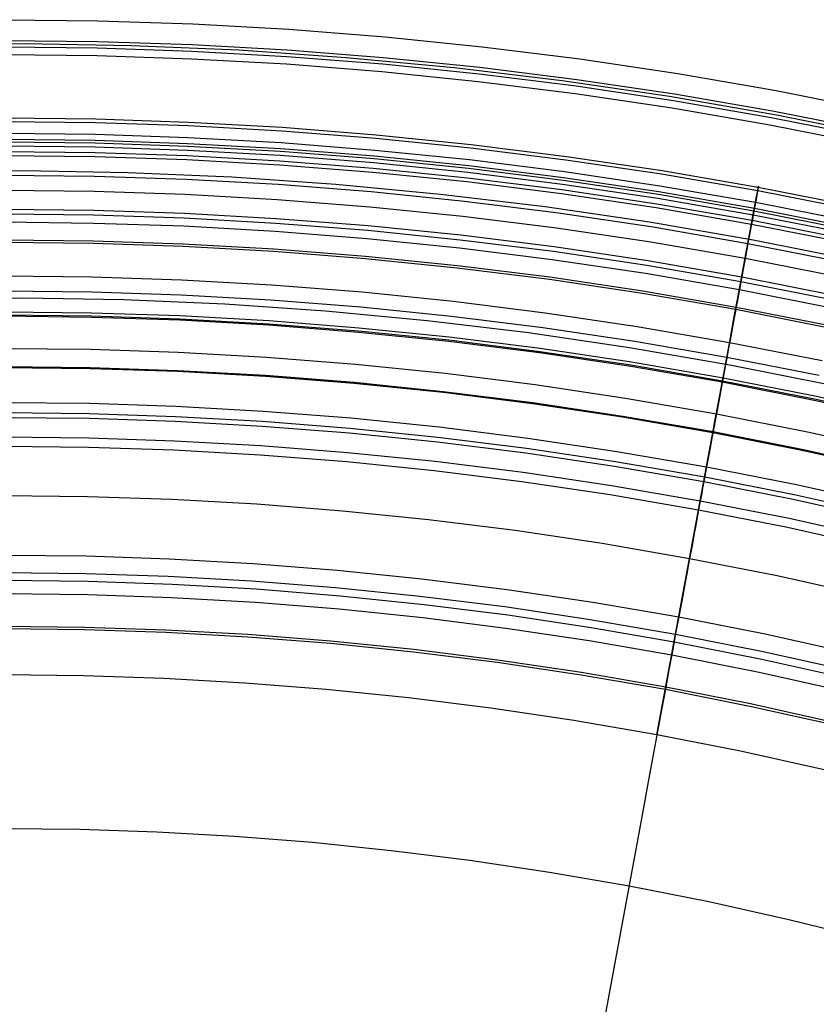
# Model space of a CAD drawing. Header units: millimetres. Extents: x -14 to 488, y -50 to 50.
# Tile 17 of 256: x 106 to 115, y 38 to 50. Entities that reach past the tile are written whole.
import ezdxf

# ---------------------------------------------------------------- set-up
doc = ezdxf.new("R2010")
doc.units = ezdxf.units.MM
doc.header["$MEASUREMENT"] = 0
doc.layers.add('Default', color=7, linetype='Continuous')

msp = doc.modelspace()

# ---------------------------------------------------------------- linework, layer by layer
at = {"layer": 'Default'}
for points in [[(95.594, 49.012), (96.758, 49.241), (97.919, 49.442), (99.075, 49.614), (100.226, 49.758), (101.371, 49.875), (102.508, 49.964), (103.638, 50.028), (104.759, 50.065), (105.871, 50.077), (106.982, 50.065), (108.103, 50.028), (109.233, 49.964), (110.37, 49.875), (111.515, 49.758), (112.666, 49.614), (113.822, 49.442), (114.983, 49.241), (116.147, 49.012)], [(95.644, 48.773), (96.803, 49.001), (97.958, 49.201), (99.108, 49.372), (100.254, 49.516), (101.393, 49.632), (102.525, 49.721), (103.649, 49.784), (104.764, 49.821), (105.871, 49.833), (106.977, 49.821), (108.092, 49.784), (109.216, 49.721), (110.348, 49.632), (111.487, 49.516), (112.633, 49.372), (113.783, 49.201), (114.938, 49.001), (116.097, 48.773)], [(95.66, 48.697), (96.817, 48.925), (97.97, 49.125), (99.119, 49.296), (100.262, 49.439), (101.4, 49.555), (102.53, 49.644), (103.652, 49.707), (104.766, 49.744), (105.871, 49.756), (106.975, 49.744), (108.089, 49.707), (109.211, 49.644), (110.341, 49.555), (111.479, 49.439), (112.622, 49.296), (113.771, 49.125), (114.924, 48.925), (116.081, 48.697)], [(116.25, 48.699), (114.987, 48.952), (113.725, 49.17), (112.457, 49.356), (111.186, 49.509), (109.91, 49.629), (108.646, 49.716), (107.379, 49.77), (106.112, 49.793), (104.845, 49.783), (103.598, 49.741), (102.352, 49.669), (101.108, 49.565), (99.868, 49.43), (98.656, 49.268), (97.449, 49.076), (96.247, 48.854)], [(95.678, 48.61), (96.833, 48.837), (97.984, 49.037), (99.131, 49.207), (100.273, 49.35), (101.408, 49.466), (102.536, 49.555), (103.656, 49.617), (104.768, 49.654), (105.871, 49.667), (106.973, 49.654), (108.085, 49.617), (109.205, 49.555), (110.333, 49.466), (111.469, 49.35), (112.61, 49.207), (113.757, 49.037), (114.908, 48.837), (116.063, 48.61)], [(95.832, 47.877), (96.969, 48.101), (98.103, 48.297), (99.233, 48.465), (100.357, 48.606), (101.475, 48.72), (102.586, 48.808), (103.69, 48.869), (104.785, 48.906), (105.871, 48.918), (106.956, 48.906), (108.051, 48.869), (109.155, 48.808), (110.266, 48.72), (111.384, 48.606), (112.509, 48.465), (113.638, 48.297), (114.772, 48.101), (115.909, 47.877)], [(95.84, 47.838), (96.977, 48.062), (98.11, 48.258), (99.238, 48.426), (100.361, 48.566), (101.479, 48.68), (102.589, 48.768), (103.692, 48.829), (104.786, 48.866), (105.871, 48.878), (106.955, 48.866), (108.05, 48.829), (109.152, 48.768), (110.262, 48.68), (111.38, 48.566), (112.503, 48.426), (113.632, 48.258), (114.765, 48.062), (115.901, 47.838)], [(95.869, 47.7), (97.002, 47.924), (98.132, 48.119), (99.257, 48.287), (100.377, 48.427), (101.491, 48.54), (102.598, 48.628), (103.698, 48.689), (104.789, 48.726), (105.871, 48.738), (106.952, 48.726), (108.043, 48.689), (109.143, 48.628), (110.25, 48.54), (111.364, 48.427), (112.484, 48.287), (113.609, 48.119), (114.739, 47.924), (115.872, 47.7)], [(95.884, 47.631), (97.015, 47.854), (98.143, 48.049), (99.267, 48.217), (100.385, 48.357), (101.498, 48.47), (102.603, 48.557), (103.701, 48.618), (104.79, 48.655), (105.871, 48.667), (106.951, 48.655), (108.04, 48.618), (109.138, 48.557), (110.243, 48.47), (111.356, 48.357), (112.474, 48.217), (113.598, 48.049), (114.726, 47.854), (115.857, 47.631)], [(95.89, 47.6), (97.021, 47.823), (98.148, 48.018), (99.271, 48.185), (100.389, 48.325), (101.501, 48.438), (102.605, 48.525), (103.702, 48.586), (104.791, 48.623), (105.871, 48.635), (106.95, 48.623), (108.039, 48.586), (109.136, 48.525), (110.241, 48.438), (111.352, 48.325), (112.47, 48.185), (113.593, 48.018), (114.72, 47.823), (115.851, 47.6)], [(95.9, 47.554), (97.029, 47.777), (98.155, 47.972), (99.277, 48.139), (100.394, 48.279), (101.505, 48.392), (102.608, 48.479), (103.705, 48.54), (104.792, 48.576), (105.871, 48.588), (106.949, 48.576), (108.037, 48.54), (109.133, 48.479), (110.236, 48.392), (111.347, 48.279), (112.464, 48.139), (113.586, 47.972), (114.712, 47.777), (115.841, 47.554)], [(95.913, 47.489), (97.041, 47.712), (98.166, 47.906), (99.286, 48.073), (100.402, 48.213), (101.511, 48.326), (102.613, 48.413), (103.707, 48.474), (104.794, 48.51), (105.871, 48.522), (106.948, 48.51), (108.034, 48.474), (109.128, 48.413), (110.23, 48.326), (111.34, 48.213), (112.455, 48.073), (113.575, 47.906), (114.7, 47.712), (115.828, 47.489)], [(95.923, 47.444), (97.05, 47.667), (98.173, 47.861), (99.293, 48.028), (100.407, 48.167), (101.515, 48.28), (102.616, 48.367), (103.71, 48.428), (104.795, 48.464), (105.871, 48.476), (106.947, 48.464), (108.032, 48.428), (109.125, 48.367), (110.226, 48.28), (111.334, 48.167), (112.449, 48.028), (113.568, 47.861), (114.691, 47.667), (115.818, 47.444)], [(95.97, 47.218), (97.092, 47.439), (98.21, 47.632), (99.324, 47.798), (100.433, 47.937), (101.536, 48.049), (102.632, 48.136), (103.72, 48.197), (104.8, 48.233), (105.871, 48.245), (106.941, 48.233), (108.021, 48.197), (109.11, 48.136), (110.206, 48.049), (111.308, 47.937), (112.417, 47.798), (113.531, 47.632), (114.649, 47.439), (115.771, 47.218)], [(115.937, 47.232), (114.712, 47.477), (113.488, 47.689), (112.259, 47.869), (111.025, 48.017), (109.789, 48.134), (108.562, 48.218), (107.334, 48.271), (106.105, 48.293), (104.876, 48.283), (103.666, 48.243), (102.458, 48.173), (101.252, 48.072), (100.049, 47.941), (98.874, 47.784), (97.703, 47.598), (96.537, 47.383)], [(115.937, 47.232), (114.712, 47.477), (113.488, 47.689), (112.259, 47.869), (111.025, 48.017), (109.789, 48.134), (108.562, 48.218), (107.334, 48.271), (106.105, 48.293), (104.876, 48.283), (103.666, 48.243), (102.458, 48.173), (101.252, 48.072), (100.049, 47.941), (98.874, 47.784), (97.703, 47.598), (96.537, 47.383)], [(96.007, 47.043), (97.124, 47.263), (98.238, 47.456), (99.348, 47.621), (100.453, 47.759), (101.552, 47.871), (102.644, 47.957), (103.728, 48.018), (104.804, 48.054), (105.871, 48.066), (106.937, 48.054), (108.013, 48.018), (109.098, 47.957), (110.189, 47.871), (111.288, 47.759), (112.393, 47.621), (113.503, 47.456), (114.617, 47.263), (115.734, 47.043)], [(96.053, 46.824), (97.165, 47.044), (98.274, 47.235), (99.379, 47.4), (100.478, 47.538), (101.572, 47.649), (102.659, 47.734), (103.738, 47.795), (104.809, 47.831), (105.871, 47.842), (106.932, 47.831), (108.003, 47.795), (109.083, 47.734), (110.169, 47.649), (111.263, 47.538), (112.363, 47.4), (113.467, 47.235), (114.576, 47.044), (115.688, 46.824)], [(96.064, 46.77), (97.175, 46.989), (98.283, 47.18), (99.386, 47.345), (100.484, 47.482), (101.577, 47.593), (102.662, 47.679), (103.74, 47.739), (104.81, 47.775), (105.871, 47.787), (106.931, 47.775), (108.001, 47.739), (109.079, 47.679), (110.164, 47.593), (111.257, 47.482), (112.355, 47.345), (113.458, 47.18), (114.566, 46.989), (115.677, 46.77)], [(96.084, 46.676), (97.193, 46.895), (98.298, 47.086), (99.399, 47.25), (100.495, 47.387), (101.585, 47.498), (102.669, 47.583), (103.744, 47.644), (104.812, 47.679), (105.871, 47.691), (106.929, 47.679), (107.997, 47.644), (109.072, 47.583), (110.156, 47.498), (111.246, 47.387), (112.342, 47.25), (113.443, 47.086), (114.549, 46.895), (115.657, 46.676)], [(96.127, 46.471), (97.231, 46.688), (98.331, 46.879), (99.428, 47.042), (100.519, 47.179), (101.604, 47.289), (102.683, 47.374), (103.754, 47.434), (104.817, 47.469), (105.871, 47.481), (106.924, 47.469), (107.987, 47.434), (109.058, 47.374), (110.137, 47.289), (111.222, 47.179), (112.314, 47.042), (113.41, 46.879), (114.51, 46.688), (115.614, 46.471)], [(96.133, 46.444), (97.236, 46.662), (98.336, 46.852), (99.431, 47.015), (100.522, 47.152), (101.607, 47.262), (102.685, 47.347), (103.755, 47.407), (104.817, 47.442), (105.871, 47.454), (106.924, 47.442), (107.986, 47.407), (109.057, 47.347), (110.135, 47.262), (111.219, 47.152), (112.31, 47.015), (113.406, 46.852), (114.505, 46.662), (115.609, 46.444)], [(96.214, 46.055), (97.308, 46.271), (98.399, 46.46), (99.485, 46.621), (100.567, 46.757), (101.642, 46.866), (102.711, 46.95), (103.773, 47.01), (104.826, 47.045), (105.871, 47.057), (106.915, 47.045), (107.968, 47.01), (109.03, 46.95), (110.099, 46.866), (111.174, 46.757), (112.256, 46.621), (113.342, 46.46), (114.433, 46.271), (115.527, 46.055)], [(96.214, 46.055), (97.308, 46.271), (98.399, 46.46), (99.485, 46.621), (100.567, 46.757), (101.642, 46.866), (102.711, 46.95), (103.773, 47.01), (104.826, 47.045), (105.871, 47.057), (106.915, 47.045), (107.968, 47.01), (109.03, 46.95), (110.099, 46.866), (111.174, 46.757), (112.256, 46.621), (113.342, 46.46), (114.433, 46.271), (115.527, 46.055)], [(96.251, 45.882), (97.34, 46.097), (98.427, 46.284), (99.509, 46.446), (100.587, 46.581), (101.658, 46.69), (102.723, 46.773), (103.781, 46.833), (104.83, 46.868), (105.871, 46.879), (106.911, 46.868), (107.96, 46.833), (109.018, 46.773), (110.083, 46.69), (111.154, 46.581), (112.232, 46.446), (113.314, 46.284), (114.401, 46.097), (115.491, 45.882)], [(115.625, 45.765), (114.438, 46.002), (113.251, 46.208), (112.06, 46.382), (110.865, 46.526), (109.667, 46.639), (108.479, 46.721), (107.289, 46.772), (106.098, 46.793), (104.906, 46.783), (103.734, 46.745), (102.564, 46.676), (101.395, 46.579), (100.229, 46.452), (99.091, 46.3), (97.956, 46.119), (96.827, 45.911), (95.702, 45.675)], [(96.301, 45.64), (97.385, 45.854), (98.466, 46.041), (99.543, 46.201), (100.615, 46.335), (101.68, 46.444), (102.74, 46.527), (103.792, 46.586), (104.836, 46.621), (105.871, 46.632), (106.906, 46.621), (107.949, 46.586), (109.001, 46.527), (110.061, 46.444), (111.127, 46.335), (112.198, 46.201), (113.275, 46.041), (114.356, 45.854), (115.44, 45.64), (116.526, 45.399)], [(96.309, 45.605), (97.392, 45.818), (98.472, 46.005), (99.548, 46.165), (100.619, 46.299), (101.684, 46.408), (102.742, 46.491), (103.793, 46.55), (104.836, 46.585), (105.871, 46.596), (106.905, 46.585), (107.948, 46.55), (108.999, 46.491), (110.057, 46.408), (111.123, 46.299), (112.193, 46.165), (113.269, 46.005), (114.349, 45.818), (115.433, 45.605), (116.518, 45.363)], [(96.312, 45.59), (97.394, 45.804), (98.474, 45.991), (99.55, 46.151), (100.62, 46.285), (101.685, 46.393), (102.743, 46.476), (103.794, 46.535), (104.837, 46.57), (105.871, 46.582), (106.905, 46.57), (107.947, 46.535), (108.998, 46.476), (110.056, 46.393), (111.121, 46.285), (112.191, 46.151), (113.267, 45.991), (114.347, 45.804), (115.43, 45.59), (116.515, 45.349)], [(96.39, 45.217), (97.464, 45.429), (98.535, 45.614), (99.601, 45.773), (100.663, 45.906), (101.719, 46.013), (102.769, 46.096), (103.811, 46.154), (104.845, 46.189), (105.871, 46.2), (106.896, 46.189), (107.93, 46.154), (108.972, 46.096), (110.022, 46.013), (111.078, 45.906), (112.14, 45.773), (113.206, 45.614), (114.277, 45.429), (115.351, 45.217), (116.428, 44.978)], [(96.434, 45.007), (97.503, 45.218), (98.569, 45.402), (99.631, 45.56), (100.687, 45.693), (101.739, 45.8), (102.783, 45.882), (103.821, 45.94), (104.85, 45.974), (105.871, 45.986), (106.891, 45.974), (107.921, 45.94), (108.958, 45.882), (110.003, 45.8), (111.054, 45.693), (112.111, 45.56), (113.172, 45.402), (114.238, 45.218), (115.307, 45.007), (116.379, 44.769)], [(96.436, 44.997), (97.505, 45.208), (98.57, 45.392), (99.632, 45.55), (100.689, 45.682), (101.739, 45.789), (102.784, 45.872), (103.821, 45.93), (104.85, 45.964), (105.871, 45.975), (106.891, 45.964), (107.92, 45.93), (108.957, 45.872), (110.002, 45.789), (111.053, 45.682), (112.109, 45.55), (113.171, 45.392), (114.236, 45.208), (115.305, 44.997), (116.376, 44.759)], [(96.521, 44.593), (97.58, 44.802), (98.636, 44.985), (99.688, 45.142), (100.735, 45.273), (101.777, 45.379), (102.812, 45.46), (103.839, 45.518), (104.859, 45.552), (105.871, 45.563), (106.882, 45.552), (107.902, 45.518), (108.93, 45.46), (109.965, 45.379), (111.006, 45.273), (112.053, 45.142), (113.105, 44.985), (114.161, 44.802), (115.221, 44.593), (116.282, 44.358)], [(96.545, 44.476), (97.602, 44.684), (98.655, 44.867), (99.704, 45.023), (100.749, 45.154), (101.787, 45.259), (102.82, 45.341), (103.845, 45.398), (104.862, 45.432), (105.871, 45.443), (106.879, 45.432), (107.896, 45.398), (108.922, 45.341), (109.954, 45.259), (110.993, 45.154), (112.037, 45.023), (113.086, 44.867), (114.14, 44.684), (115.196, 44.476), (116.255, 44.241)], [(96.557, 44.42), (97.612, 44.629), (98.664, 44.81), (99.712, 44.966), (100.755, 45.097), (101.792, 45.203), (102.823, 45.284), (103.847, 45.341), (104.863, 45.375), (105.871, 45.386), (106.878, 45.375), (107.894, 45.341), (108.918, 45.284), (109.949, 45.203), (110.986, 45.097), (112.029, 44.966), (113.077, 44.81), (114.129, 44.629), (115.184, 44.42), (116.242, 44.185)], [(95.552, 43.961), (96.604, 44.195), (97.654, 44.402), (98.7, 44.583), (99.743, 44.738), (100.781, 44.868), (101.813, 44.973), (102.839, 45.054), (103.858, 45.111), (104.868, 45.145), (105.871, 45.156), (106.873, 45.145), (107.884, 45.111), (108.902, 45.054), (109.928, 44.973), (110.96, 44.868), (111.998, 44.738), (113.041, 44.583), (114.087, 44.402), (115.137, 44.195), (116.189, 43.961)], [(95.577, 43.856), (96.626, 44.089), (97.674, 44.295), (98.718, 44.476), (99.758, 44.631), (100.793, 44.76), (101.823, 44.865), (102.846, 44.946), (103.862, 45.003), (104.871, 45.036), (105.871, 45.047), (106.87, 45.036), (107.879, 45.003), (108.895, 44.946), (109.918, 44.865), (110.948, 44.76), (111.983, 44.631), (113.023, 44.476), (114.068, 44.295), (115.115, 44.089), (116.164, 43.856)], [(95.71, 43.289), (96.746, 43.519), (97.78, 43.723), (98.81, 43.901), (99.837, 44.054), (100.859, 44.182), (101.875, 44.285), (102.885, 44.365), (103.888, 44.421), (104.884, 44.454), (105.871, 44.465), (106.858, 44.454), (107.853, 44.421), (108.856, 44.365), (109.866, 44.285), (110.882, 44.182), (111.904, 44.054), (112.931, 43.901), (113.962, 43.723), (114.995, 43.519), (116.031, 43.289)], [(95.871, 42.604), (96.89, 42.831), (97.907, 43.032), (98.922, 43.207), (99.932, 43.357), (100.938, 43.483), (101.938, 43.585), (102.932, 43.663), (103.92, 43.719), (104.899, 43.751), (105.871, 43.762), (106.842, 43.751), (107.822, 43.719), (108.809, 43.663), (109.803, 43.585), (110.803, 43.483), (111.809, 43.357), (112.819, 43.207), (113.834, 43.032), (114.851, 42.831), (115.87, 42.604)], [(115.841, 42.301), (114.812, 42.53), (113.779, 42.735), (112.799, 42.904), (111.816, 43.052), (110.83, 43.176), (109.841, 43.278), (108.85, 43.358), (107.858, 43.415), (106.865, 43.449), (105.871, 43.46), (104.877, 43.449), (103.883, 43.415), (102.891, 43.358), (101.9, 43.278), (100.911, 43.176), (99.925, 43.052), (98.942, 42.904), (97.962, 42.735), (96.929, 42.53), (95.9, 42.301)], [(95.918, 42.404), (96.932, 42.629), (97.945, 42.829), (98.955, 43.003), (99.96, 43.153), (100.961, 43.278), (101.957, 43.38), (102.946, 43.458), (103.929, 43.513), (104.904, 43.545), (105.871, 43.556), (106.837, 43.545), (107.812, 43.513), (108.795, 43.458), (109.784, 43.38), (110.78, 43.278), (111.781, 43.153), (112.787, 43.003), (113.796, 42.829), (114.809, 42.629), (115.823, 42.404)], [(95.935, 42.153), (96.96, 42.381), (97.99, 42.585), (98.966, 42.754), (99.946, 42.901), (100.928, 43.025), (101.914, 43.127), (102.901, 43.206), (103.89, 43.263), (104.88, 43.297), (105.871, 43.308), (106.861, 43.297), (107.851, 43.263), (108.84, 43.206), (109.827, 43.127), (110.813, 43.025), (111.795, 42.901), (112.775, 42.754), (113.751, 42.585), (114.781, 42.381), (115.806, 42.153)], [(96.062, 41.788), (97.062, 42.01), (98.06, 42.207), (99.055, 42.379), (100.046, 42.527), (101.033, 42.65), (102.014, 42.75), (102.989, 42.827), (103.957, 42.881), (104.918, 42.913), (105.871, 42.924), (106.823, 42.913), (107.784, 42.881), (108.752, 42.827), (109.727, 42.75), (110.709, 42.65), (111.695, 42.527), (112.686, 42.379), (113.681, 42.207), (114.679, 42.01), (115.679, 41.788)], [(96.069, 41.759), (97.068, 41.981), (98.065, 42.178), (99.06, 42.35), (100.05, 42.497), (101.036, 42.621), (102.016, 42.721), (102.991, 42.797), (103.958, 42.851), (104.919, 42.883), (105.871, 42.894), (106.823, 42.883), (107.783, 42.851), (108.75, 42.797), (109.725, 42.721), (110.705, 42.621), (111.691, 42.497), (112.682, 42.35), (113.676, 42.178), (114.673, 41.981), (115.672, 41.759)], [(115.547, 41.228), (114.561, 41.447), (113.576, 41.641), (112.595, 41.811), (111.617, 41.956), (110.644, 42.078), (109.676, 42.177), (108.714, 42.252), (107.758, 42.306), (106.811, 42.338), (105.871, 42.348), (104.931, 42.338), (103.983, 42.306), (103.027, 42.252), (102.065, 42.177), (101.097, 42.078), (100.124, 41.956), (99.146, 41.811), (98.165, 41.641), (97.18, 41.447), (96.194, 41.228)], [(95.662, 39.23), (96.608, 39.464), (97.552, 39.674), (98.494, 39.86), (99.434, 40.022), (100.37, 40.162), (101.302, 40.278), (102.228, 40.373), (103.149, 40.445), (104.063, 40.496), (104.971, 40.527), (105.871, 40.537), (106.77, 40.527), (107.678, 40.496), (108.592, 40.445), (109.513, 40.373), (110.44, 40.278), (111.371, 40.162), (112.307, 40.022), (113.247, 39.86), (114.189, 39.674), (115.133, 39.464), (116.079, 39.23)], [(95.662, 39.23), (96.608, 39.464), (97.552, 39.674), (98.494, 39.86), (99.434, 40.022), (100.37, 40.162), (101.302, 40.278), (102.228, 40.373), (103.149, 40.445), (104.063, 40.496), (104.971, 40.527), (105.871, 40.537), (106.77, 40.527), (107.678, 40.496), (108.592, 40.445), (109.513, 40.373), (110.44, 40.278), (111.371, 40.162), (112.307, 40.022), (113.247, 39.86), (114.189, 39.674), (115.133, 39.464), (116.079, 39.23)]]:
    msp.add_lwpolyline(points, dxfattribs=at)
at = {"layer": 'Default', "extrusion": (0.996704, -0.081129, 0)}
for points in [[(55.383, 25.334), (55.383, 25.301), (55.384, 25.267), (55.386, 25.234), (55.389, 25.2), (55.392, 25.165), (55.396, 25.131), (55.402, 25.096), (55.408, 25.061), (55.414, 25.027), (55.422, 24.992), (55.431, 24.957), (55.44, 24.922), (55.451, 24.887), (55.462, 24.852), (55.475, 24.817), (55.488, 24.782), (55.502, 24.748), (55.517, 24.713), (55.533, 24.679), (55.55, 24.645), (55.568, 24.612), (55.587, 24.579), (55.606, 24.546), (55.627, 24.514), (55.648, 24.482), (55.671, 24.45), (55.694, 24.419), (55.718, 24.389), (55.743, 24.359), (55.768, 24.33), (55.795, 24.301), (55.822, 24.274), (55.85, 24.247), (55.878, 24.22), (55.907, 24.195), (55.937, 24.17), (55.967, 24.146), (55.998, 24.123), (56.03, 24.1), (56.062, 24.079), (56.094, 24.058), (56.127, 24.039), (56.16, 24.02), (56.194, 24.002), (56.227, 23.985), (56.261, 23.969), (56.296, 23.954), (56.33, 23.94), (56.365, 23.926), (56.4, 23.914), (56.435, 23.903), (56.47, 23.892), (56.505, 23.883), (56.54, 23.874), (56.575, 23.866), (56.61, 23.859), (56.644, 23.853), (56.679, 23.848), (56.713, 23.844), (56.748, 23.84), (56.782, 23.838), (56.816, 23.836), (56.849, 23.835), (56.883, 23.834), (56.916, 23.835), (56.949, 23.836), (56.983, 23.838), (57.017, 23.84), (57.052, 23.844), (57.086, 23.848), (57.121, 23.853), (57.155, 23.859), (57.19, 23.866), (57.225, 23.874), (57.26, 23.883), (57.295, 23.892), (57.33, 23.903), (57.365, 23.914), (57.4, 23.926), (57.435, 23.94), (57.469, 23.954), (57.504, 23.969), (57.538, 23.985), (57.571, 24.002), (57.605, 24.02), (57.638, 24.039), (57.671, 24.058), (57.703, 24.079), (57.735, 24.1), (57.767, 24.123), (57.798, 24.146), (57.828, 24.17), (57.858, 24.195), (57.887, 24.22), (57.915, 24.247), (57.943, 24.274), (57.97, 24.301), (57.997, 24.33), (58.022, 24.359), (58.047, 24.389), (58.071, 24.419), (58.094, 24.45), (58.117, 24.482), (58.138, 24.514), (58.159, 24.546), (58.178, 24.579), (58.197, 24.612), (58.215, 24.645), (58.232, 24.679), (58.248, 24.713), (58.263, 24.748), (58.277, 24.782), (58.29, 24.817), (58.303, 24.852), (58.314, 24.887), (58.325, 24.922), (58.334, 24.957), (58.343, 24.992), (58.351, 25.027), (58.357, 25.061), (58.363, 25.096), (58.369, 25.131), (58.373, 25.165), (58.376, 25.2), (58.379, 25.234), (58.381, 25.267), (58.382, 25.301), (58.383, 25.334)], [(58.383, 25.334), (58.382, 25.368), (58.381, 25.401), (58.379, 25.435), (58.376, 25.469), (58.373, 25.503), (58.369, 25.538), (58.363, 25.573), (58.357, 25.607), (58.351, 25.642), (58.343, 25.677), (58.334, 25.712), (58.325, 25.747), (58.314, 25.782), (58.303, 25.817), (58.29, 25.852), (58.277, 25.886), (58.263, 25.921), (58.248, 25.955), (58.232, 25.989), (58.215, 26.023), (58.197, 26.057), (58.178, 26.09), (58.159, 26.123), (58.138, 26.155), (58.117, 26.187), (58.094, 26.219), (58.071, 26.249), (58.047, 26.28), (58.022, 26.31), (57.997, 26.339), (57.97, 26.367), (57.943, 26.395), (57.915, 26.422), (57.887, 26.448), (57.858, 26.474), (57.828, 26.499), (57.798, 26.523), (57.767, 26.546), (57.735, 26.568), (57.703, 26.59), (57.671, 26.61), (57.638, 26.63), (57.605, 26.649), (57.571, 26.667), (57.538, 26.684), (57.504, 26.7), (57.469, 26.715), (57.435, 26.729), (57.4, 26.742), (57.365, 26.755), (57.33, 26.766), (57.295, 26.776), (57.26, 26.786), (57.225, 26.795), (57.19, 26.802), (57.155, 26.809), (57.121, 26.815), (57.086, 26.82), (57.052, 26.825), (57.017, 26.828), (56.983, 26.831), (56.949, 26.833), (56.916, 26.834), (56.883, 26.834), (56.849, 26.834), (56.816, 26.833), (56.782, 26.831), (56.748, 26.828), (56.713, 26.825), (56.679, 26.82), (56.644, 26.815), (56.61, 26.809), (56.575, 26.802), (56.54, 26.795), (56.505, 26.786), (56.47, 26.776), (56.435, 26.766), (56.4, 26.755), (56.365, 26.742), (56.33, 26.729), (56.296, 26.715), (56.261, 26.7), (56.227, 26.684), (56.194, 26.667), (56.16, 26.649), (56.127, 26.63), (56.094, 26.61), (56.062, 26.59), (56.03, 26.568), (55.998, 26.546), (55.967, 26.523), (55.937, 26.499), (55.907, 26.474), (55.878, 26.448), (55.85, 26.422), (55.822, 26.395), (55.795, 26.367), (55.768, 26.339), (55.743, 26.31), (55.718, 26.28), (55.694, 26.249), (55.671, 26.219), (55.648, 26.187), (55.627, 26.155), (55.606, 26.123), (55.587, 26.09), (55.568, 26.057), (55.55, 26.023), (55.533, 25.989), (55.517, 25.955), (55.502, 25.921), (55.488, 25.886), (55.475, 25.852), (55.462, 25.817), (55.451, 25.782), (55.44, 25.747), (55.431, 25.712), (55.422, 25.677), (55.414, 25.642), (55.408, 25.607), (55.402, 25.573), (55.396, 25.538), (55.392, 25.503), (55.389, 25.469), (55.386, 25.435), (55.384, 25.401), (55.383, 25.368), (55.383, 25.334)]]:
    msp.add_lwpolyline(points, dxfattribs=at)
at = {"layer": 'Default', "extrusion": (0.983097, -0.183083, 0)}
for points in [[(66.176, 25.334), (66.177, 25.301), (66.178, 25.267), (66.18, 25.234), (66.183, 25.2), (66.186, 25.165), (66.19, 25.131), (66.195, 25.096), (66.201, 25.061), (66.208, 25.027), (66.216, 24.992), (66.225, 24.957), (66.234, 24.922), (66.245, 24.887), (66.256, 24.852), (66.269, 24.817), (66.282, 24.782), (66.296, 24.748), (66.311, 24.713), (66.327, 24.679), (66.344, 24.645), (66.362, 24.612), (66.381, 24.579), (66.4, 24.546), (66.421, 24.514), (66.442, 24.482), (66.465, 24.45), (66.488, 24.419), (66.512, 24.389), (66.537, 24.359), (66.562, 24.33), (66.589, 24.301), (66.616, 24.274), (66.644, 24.247), (66.672, 24.22), (66.701, 24.195), (66.731, 24.17), (66.761, 24.146), (66.792, 24.123), (66.824, 24.1), (66.856, 24.079), (66.888, 24.058), (66.921, 24.039), (66.954, 24.02), (66.987, 24.002), (67.021, 23.985), (67.055, 23.969), (67.09, 23.954), (67.124, 23.94), (67.159, 23.926), (67.194, 23.914), (67.229, 23.903), (67.264, 23.892), (67.299, 23.883), (67.334, 23.874), (67.369, 23.866), (67.403, 23.859), (67.438, 23.853), (67.473, 23.848), (67.507, 23.844), (67.542, 23.84), (67.576, 23.838), (67.61, 23.836), (67.643, 23.835), (67.676, 23.834), (67.71, 23.835), (67.743, 23.836), (67.777, 23.838), (67.811, 23.84), (67.846, 23.844), (67.88, 23.848), (67.915, 23.853), (67.949, 23.859), (67.984, 23.866), (68.019, 23.874), (68.054, 23.883), (68.089, 23.892), (68.124, 23.903), (68.159, 23.914), (68.194, 23.926), (68.229, 23.94), (68.263, 23.954), (68.297, 23.969), (68.332, 23.985), (68.365, 24.002), (68.399, 24.02), (68.432, 24.039), (68.465, 24.058), (68.497, 24.079), (68.529, 24.1), (68.561, 24.123), (68.592, 24.146), (68.622, 24.17), (68.652, 24.195), (68.681, 24.22), (68.709, 24.247), (68.737, 24.274), (68.764, 24.301), (68.791, 24.33), (68.816, 24.359), (68.841, 24.389), (68.865, 24.419), (68.888, 24.45), (68.91, 24.482), (68.932, 24.514), (68.953, 24.546), (68.972, 24.579), (68.991, 24.612), (69.009, 24.645), (69.026, 24.679), (69.042, 24.713), (69.057, 24.748), (69.071, 24.782), (69.084, 24.817), (69.097, 24.852), (69.108, 24.887), (69.119, 24.922), (69.128, 24.957), (69.137, 24.992), (69.145, 25.027), (69.151, 25.061), (69.157, 25.096), (69.163, 25.131), (69.167, 25.165), (69.17, 25.2), (69.173, 25.234), (69.175, 25.267), (69.176, 25.301), (69.176, 25.334)], [(69.176, 25.334), (69.176, 25.368), (69.175, 25.401), (69.173, 25.435), (69.17, 25.469), (69.167, 25.503), (69.163, 25.538), (69.157, 25.573), (69.151, 25.607), (69.145, 25.642), (69.137, 25.677), (69.128, 25.712), (69.119, 25.747), (69.108, 25.782), (69.097, 25.817), (69.084, 25.852), (69.071, 25.886), (69.057, 25.921), (69.042, 25.955), (69.026, 25.989), (69.009, 26.023), (68.991, 26.057), (68.972, 26.09), (68.953, 26.123), (68.932, 26.155), (68.91, 26.187), (68.888, 26.219), (68.865, 26.249), (68.841, 26.28), (68.816, 26.31), (68.791, 26.339), (68.764, 26.367), (68.737, 26.395), (68.709, 26.422), (68.681, 26.448), (68.652, 26.474), (68.622, 26.499), (68.592, 26.523), (68.561, 26.546), (68.529, 26.568), (68.497, 26.59), (68.465, 26.61), (68.432, 26.63), (68.399, 26.649), (68.365, 26.667), (68.332, 26.684), (68.297, 26.7), (68.263, 26.715), (68.229, 26.729), (68.194, 26.742), (68.159, 26.755), (68.124, 26.766), (68.089, 26.776), (68.054, 26.786), (68.019, 26.795), (67.984, 26.802), (67.949, 26.809), (67.915, 26.815), (67.88, 26.82), (67.846, 26.825), (67.811, 26.828), (67.777, 26.831), (67.743, 26.833), (67.71, 26.834), (67.676, 26.834), (67.643, 26.834), (67.61, 26.833), (67.576, 26.831), (67.542, 26.828), (67.507, 26.825), (67.473, 26.82), (67.438, 26.815), (67.403, 26.809), (67.369, 26.802), (67.334, 26.795), (67.299, 26.786), (67.264, 26.776), (67.229, 26.766), (67.194, 26.755), (67.159, 26.742), (67.124, 26.729), (67.09, 26.715), (67.055, 26.7), (67.021, 26.684), (66.987, 26.667), (66.954, 26.649), (66.921, 26.63), (66.888, 26.61), (66.856, 26.59), (66.824, 26.568), (66.792, 26.546), (66.761, 26.523), (66.731, 26.499), (66.701, 26.474), (66.672, 26.448), (66.644, 26.422), (66.616, 26.395), (66.589, 26.367), (66.562, 26.339), (66.537, 26.31), (66.512, 26.28), (66.488, 26.249), (66.465, 26.219), (66.442, 26.187), (66.421, 26.155), (66.4, 26.123), (66.381, 26.09), (66.362, 26.057), (66.344, 26.023), (66.327, 25.989), (66.311, 25.955), (66.296, 25.921), (66.282, 25.886), (66.269, 25.852), (66.256, 25.817), (66.245, 25.782), (66.234, 25.747), (66.225, 25.712), (66.216, 25.677), (66.208, 25.642), (66.201, 25.607), (66.195, 25.573), (66.19, 25.538), (66.186, 25.503), (66.183, 25.469), (66.18, 25.435), (66.178, 25.401), (66.177, 25.368), (66.176, 25.334)]]:
    msp.add_lwpolyline(points, dxfattribs=at)
at = {"layer": 'Default', "extrusion": (0.983305, -0.181963, 0)}
msp.add_lwpolyline([(62.821, 77.808), (62.819, 77.812), (62.818, 77.816), (62.816, 77.821), (62.815, 77.825), (62.813, 77.829), (62.811, 77.833), (62.809, 77.838), (62.807, 77.842), (62.805, 77.846), (62.803, 77.85), (62.8, 77.854), (62.798, 77.859), (62.795, 77.863), (62.792, 77.867), (62.789, 77.871), (62.786, 77.875), (62.783, 77.879), (62.78, 77.882), (62.777, 77.886), (62.773, 77.89), (62.77, 77.893), (62.766, 77.897), (62.762, 77.901), (62.759, 77.904), (62.755, 77.907), (62.751, 77.91), (62.747, 77.913), (62.742, 77.916), (62.738, 77.919), (62.734, 77.922), (62.729, 77.925), (62.725, 77.927), (62.72, 77.93), (62.715, 77.932), (62.711, 77.934), (62.706, 77.936), (62.701, 77.938), (62.696, 77.94), (62.692, 77.942), (62.687, 77.943), (62.682, 77.945), (62.677, 77.946), (62.672, 77.947), (62.667, 77.948), (62.662, 77.949), (62.657, 77.95), (62.652, 77.951), (62.647, 77.951), (62.642, 77.952), (62.637, 77.952), (62.632, 77.952), (62.627, 77.952), (62.623, 77.952), (62.618, 77.952), (62.613, 77.951), (62.608, 77.951), (62.604, 77.95), (62.599, 77.95), (62.594, 77.949), (62.59, 77.948), (62.586, 77.947), (62.581, 77.946), (62.577, 77.945), (62.572, 77.944)], dxfattribs=at)
at = {"layer": 'Default', "extrusion": (0.984624, -0.167472, -0.049675)}
msp.add_lwpolyline([(56.246, 77.479), (57.144, 77.742)], dxfattribs=at)
at = {"layer": 'Default'}
msp.add_polyline3d([(113.576, 41.641, 77.664), (113.973, 43.786, 69.832), (114.236, 45.208, 63.954), (114.329, 45.71, 61.594), (114.403, 46.108, 59.535), (114.51, 46.688, 56.064), (114.59, 47.118, 53.106), (114.649, 47.439, 50.456), (114.692, 47.669, 47.938), (114.72, 47.823, 45.377), (114.737, 47.911, 42.659), (114.739, 47.924, 39.922), (114.734, 47.897, 38.608), (114.725, 47.846, 37.365), (114.71, 47.77, 36.219), (114.702, 47.722, 35.691), (114.691, 47.667, 35.197), (114.68, 47.605, 34.74), (114.668, 47.538, 34.317), (114.654, 47.465, 33.926), (114.64, 47.388, 33.566), (114.625, 47.306, 33.235), (114.609, 47.221, 32.93), (114.593, 47.133, 32.65), (114.576, 47.044, 32.392), (114.559, 46.952, 32.154), (114.542, 46.86, 31.935), (114.525, 46.765, 31.731), (114.507, 46.67, 31.54), (114.489, 46.572, 31.36), (114.471, 46.473, 31.187), (114.433, 46.271, 30.857), (114.297, 45.535, 29.72), (114.277, 45.429, 29.544), (114.258, 45.324, 29.36), (114.239, 45.221, 29.168), (114.22, 45.121, 28.967), (114.202, 45.024, 28.758), (114.185, 44.931, 28.539), (114.177, 44.886, 28.426), (114.169, 44.843, 28.31), (114.161, 44.801, 28.191), (114.154, 44.76, 28.07), (114.146, 44.722, 27.946), (114.14, 44.684, 27.819), (114.133, 44.649, 27.689), (114.127, 44.615, 27.556), (114.121, 44.582, 27.419), (114.115, 44.552, 27.278), (114.11, 44.523, 27.134), (114.105, 44.497, 26.987), (114.101, 44.474, 26.837), (114.097, 44.453, 26.683), (114.093, 44.434, 26.527), (114.09, 44.419, 26.368), (114.088, 44.407, 26.205), (114.087, 44.399, 26.04), (114.086, 44.394, 25.872), (114.086, 44.393, 25.702), (114.086, 44.395, 25.528), (114.087, 44.402, 25.353), (114.089, 44.414, 25.175), (114.092, 44.429, 24.994), (114.096, 44.45, 24.811), (114.101, 44.475, 24.627), (114.106, 44.506, 24.44), (114.113, 44.541, 24.251), (114.121, 44.582, 24.061), (114.129, 44.629, 23.869), (114.139, 44.681, 23.676), (114.15, 44.739, 23.481), (114.161, 44.803, 23.285), (114.174, 44.873, 23.088), (114.189, 44.949, 22.891), (114.204, 45.032, 22.692), (114.22, 45.122, 22.493), (114.238, 45.218, 22.293), (114.257, 45.319, 22.095), (114.276, 45.424, 21.9), (114.317, 45.642, 21.518), (114.443, 46.326, 20.374), (114.485, 46.553, 19.976), (114.526, 46.775, 19.561), (114.546, 46.883, 19.345), (114.566, 46.989, 19.123), (114.585, 47.092, 18.895), (114.604, 47.193, 18.659), (114.622, 47.29, 18.416), (114.639, 47.383, 18.163), (114.655, 47.472, 17.902), (114.671, 47.557, 17.63), (114.686, 47.637, 17.348), (114.7, 47.712, 17.055), (114.713, 47.781, 16.75), (114.724, 47.844, 16.433), (114.735, 47.9, 16.102), (114.744, 47.949, 15.757), (114.751, 47.99, 15.399), (114.757, 48.023, 15.025), (114.762, 48.047, 14.635), (114.765, 48.062, 14.229), (114.774, 48.114, 10.965), (114.772, 48.101, 10.041), (114.765, 48.065, 9.192), (114.76, 48.037, 8.793), (114.753, 48.002, 8.411), (114.745, 47.958, 8.043), (114.736, 47.907, 7.691), (114.725, 47.847, 7.352), (114.719, 47.813, 7.187), (114.712, 47.777, 7.026), (114.705, 47.738, 6.863), (114.697, 47.696, 6.703), (114.689, 47.652, 6.545), (114.68, 47.605, 6.388), (114.661, 47.504, 6.082), (114.641, 47.395, 5.784), (114.62, 47.279, 5.496), (114.597, 47.156, 5.218), (114.573, 47.028, 4.951), (114.549, 46.895, 4.695), (114.523, 46.758, 4.45), (114.498, 46.62, 4.219), (114.472, 46.479, 4), (114.446, 46.339, 3.795), (114.42, 46.201, 3.605), (114.395, 46.064, 3.43), (114.37, 45.932, 3.271), (114.358, 45.867, 3.197), (114.347, 45.804, 3.128), (114.322, 45.673, 2.989), (114.299, 45.545, 2.859), (114.275, 45.418, 2.735), (114.252, 45.294, 2.619), (114.229, 45.17, 2.51), (114.207, 45.048, 2.407), (114.184, 44.925, 2.31), (114.161, 44.802, 2.219), (114.138, 44.679, 2.134), (114.115, 44.554, 2.053), (114.104, 44.49, 2.015), (114.092, 44.426, 1.978), (114.08, 44.361, 1.941), (114.055, 44.228, 1.872), (114.043, 44.16, 1.838), (114.03, 44.091, 1.806), (114.017, 44.021, 1.774), (113.99, 43.875, 1.714), (113.962, 43.723, 1.657), (113.932, 43.563, 1.603), (113.901, 43.395, 1.552), (113.868, 43.218, 1.504), (113.834, 43.032, 1.46), (113.797, 42.835, 1.419), (113.759, 42.627, 1.381), (113.718, 42.409, 1.347), (113.676, 42.178, 1.316), (113.631, 41.935, 1.289), (113.583, 41.68, 1.265), (113.482, 41.129, 1.229), (113.37, 40.524, 1.207), (105.871, 0, 1.2)], dxfattribs=at)

doc.saveas('drawing.dxf')
